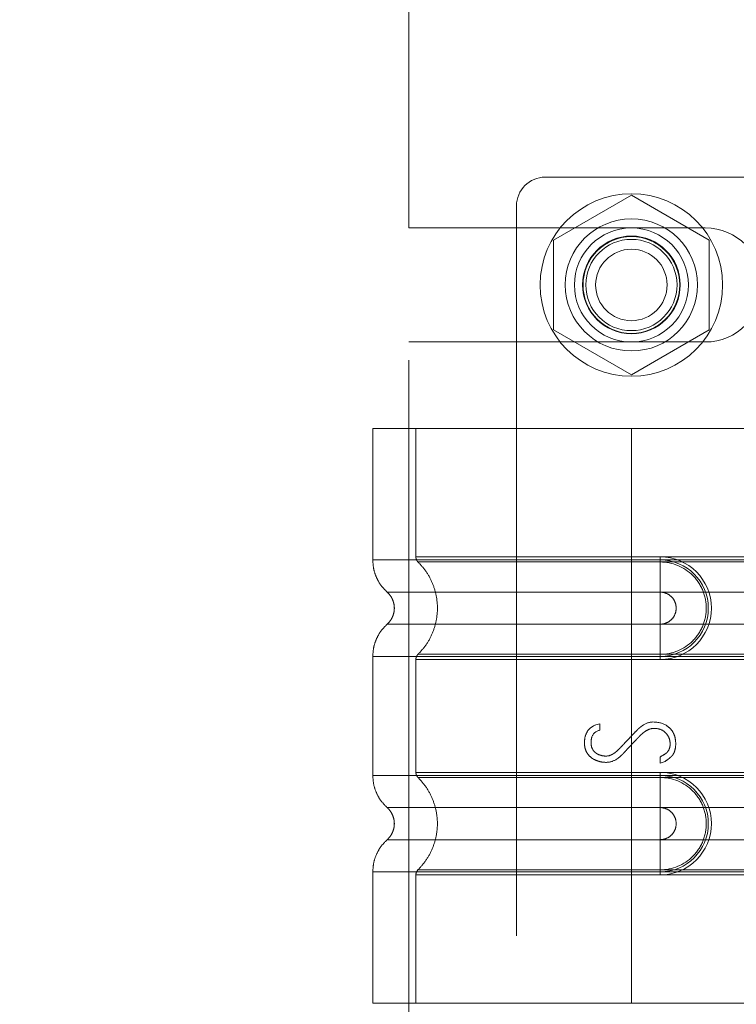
# Model space of a CAD drawing. Header units: inches. Extents: x 0.2 to 10.8, y 0.2 to 8.2.
# Tile 47 of 164: x 1.688 to 1.7862, y 3.33 to 3.4649. Entities that reach past the tile are written whole.
import ezdxf

# ---------------------------------------------------------------- set-up
doc = ezdxf.new("R2010")
doc.units = ezdxf.units.IN
doc.header["$MEASUREMENT"] = 0
doc.linetypes.add('HIDDEN', pattern=[0.075, 0.05, -0.025])
doc.layers.add('DIMENSIONS', color=140, linetype='Continuous')
doc.styles.add('SLDTEXTSTYLE0', font='TXT', dxfattribs={"width": 0.7})
doc.dimstyles.new('SLDDIMSTYLE0', dxfattribs={"dimtxt": 0.084961, "dimasz": 0.13, "dimexe": 0, "dimexo": 0.0625, "dimgap": 0.02124, "dimtad": 0, "dimtih": 1, "dimtoh": 1, "dimlfac": 20, "dimrnd": 1e-09, "dimzin": 12, "dimdsep": 46, "dimtxsty": 'SLDTEXTSTYLE0', "dimsah": 1, "dimcen": 0.09, "dimadec": 0, "dimazin": 3, "dimtfac": 1, "dimtofl": 0, "dimtmove": 0, "dimatfit": 3, "dimfxl": 0, "dimfrac": 2, "dimtolj": 1, "dimtzin": 12, "dimarcsym": 0})
doc.dimstyles.new('SLDDIMSTYLE1', dxfattribs={"dimtxt": 0.084961, "dimasz": 0.13, "dimexe": 0, "dimexo": 0.0625, "dimgap": 0.02124, "dimtad": 0, "dimtih": 1, "dimtoh": 1, "dimlfac": 20, "dimrnd": 1e-09, "dimzin": 12, "dimdsep": 46, "dimtxsty": 'SLDTEXTSTYLE0', "dimsah": 1, "dimcen": 0.09, "dimadec": 0, "dimazin": 3, "dimtfac": 1, "dimtmove": 0, "dimatfit": 0, "dimfxl": 0, "dimfrac": 2, "dimtolj": 1, "dimtzin": 12, "dimarcsym": 0})

# ---------------------------------------------------------------- blocks, each defined once
blk = doc.blocks.new('_D_5')
at = {"layer": 'DIMENSIONS'}
for p, q in [((1.09215, 3.20395), (1.09215, 3.45395)), ((1.72411, 3.20395), (0.96715, 3.20395)), ((1.18603, 3.0817), (0.96715, 3.0817)), ((1.09215, 2.83525), (1.09215, 3.0817)), ((0.5833, 2.83525), (0.55477, 2.83525)), ((0.55477, 2.83525), (0.55477, 2.70022)), ((0.83577, 2.83525), (0.8643, 2.83525)), ((0.8643, 2.83525), (0.8643, 2.70022)), ((0.98894, 2.83525), (1.09215, 2.83525)), ((0.55477, 2.70022), (0.5833, 2.70022)), ((0.8643, 2.70022), (0.83577, 2.70022))]:
    blk.add_line(p, q, dxfattribs=at)
for points in [[(1.09215, 3.20395), (1.11215, 3.33395), (1.07215, 3.33395)], [(1.09215, 3.0817), (1.07215, 2.9517), (1.11215, 2.9517)]]:
    blk.add_solid(points, dxfattribs=at)
at = {"layer": 'DIMENSIONS', "char_height": 0.083333, "attachment_point": 1, "style": 'SLDTEXTSTYLE0'}
for s, insert in [('2.45', (0.5833, 2.9617)), ('62.1', (0.5833, 2.80765))]:
    blk.add_mtext(s, dxfattribs=dict(at, insert=insert))
blk = doc.blocks.new('_D_6')
at = {"layer": 'DIMENSIONS'}
for p, q in [((0.56504, 3.66908), (0.53651, 3.66908)), ((0.53651, 3.66908), (0.53651, 3.53405)), ((0.88819, 3.66908), (0.91672, 3.66908)), ((0.91672, 3.66908), (0.91672, 3.53405)), ((1.04136, 3.66908), (1.09215, 3.66908)), ((1.09215, 3.66908), (1.09215, 3.53505)), ((1.72411, 3.53505), (0.96715, 3.53505)), ((1.09215, 3.20395), (1.09215, 3.53505)), ((0.53651, 3.53405), (0.56504, 3.53405)), ((0.91672, 3.53405), (0.88819, 3.53405)), ((1.72411, 3.20395), (0.96715, 3.20395))]:
    blk.add_line(p, q, dxfattribs=at)
for points in [[(1.09215, 3.53505), (1.07215, 3.40505), (1.11215, 3.40505)], [(1.09215, 3.20395), (1.11215, 3.33395), (1.07215, 3.33395)]]:
    blk.add_solid(points, dxfattribs=at)
at = {"layer": 'DIMENSIONS', "char_height": 0.083333, "attachment_point": 1, "style": 'SLDTEXTSTYLE0'}
for s, insert in [('6.62', (0.60038, 3.79553)), ('168.2', (0.56504, 3.64148))]:
    blk.add_mtext(s, dxfattribs=dict(at, insert=insert))
blk = doc.blocks.new('_D_12')
at = {"layer": 'DIMENSIONS'}
for p, q in [((1.56807, 3.1728), (1.56807, 3.4228)), ((1.67852, 3.1728), (1.44307, 3.1728)), ((1.56807, 2.70977), (1.56807, 3.0817)), ((1.0882, 2.70977), (1.05967, 2.70977)), ((1.05967, 2.70977), (1.05967, 2.57474)), ((1.34067, 2.70977), (1.3692, 2.70977)), ((1.3692, 2.70977), (1.3692, 2.57474)), ((1.49384, 2.70977), (1.56807, 2.70977)), ((1.05967, 2.57474), (1.0882, 2.57474)), ((1.3692, 2.57474), (1.34067, 2.57474))]:
    blk.add_line(p, q, dxfattribs=at)
for points in [[(1.56807, 3.1728), (1.58807, 3.3028), (1.54807, 3.3028)], [(1.56807, 3.0817), (1.54807, 2.9517), (1.58807, 2.9517)]]:
    blk.add_solid(points, dxfattribs=at)
at = {"layer": 'DIMENSIONS', "char_height": 0.083333, "attachment_point": 1, "style": 'SLDTEXTSTYLE0'}
for s, insert in [('1.82', (1.0882, 2.83621)), ('46.3', (1.0882, 2.68216))]:
    blk.add_mtext(s, dxfattribs=dict(at, insert=insert))

msp = doc.modelspace()

# ---------------------------------------------------------------- linework, layer by layer
at = {"color": 7, "linetype": 'HIDDEN', "lineweight": 18}
for p, q in [((1.7413329, 3.4363585), (1.7413329, 3.4857022)), ((1.8013604, 3.44332), (1.7600218, 3.44332)), ((1.7718329, 3.4408436), (1.7611829, 3.4346948)), ((1.7824829, 3.4346948), (1.7718329, 3.4408436)), ((1.7560848, 3.439383), (1.7560848, 3.2996192)), ((1.7413329, 3.4363585), (1.7819579, 3.4363585)), ((1.7611829, 3.4346948), (1.7611829, 3.4223972)), ((1.7824829, 3.4223972), (1.7824829, 3.4346948)), ((1.7611829, 3.4223972), (1.7718329, 3.4162484)), ((1.7718329, 3.4162484), (1.7824829, 3.4223972)), ((1.7413329, 3.3182585), (1.7413329, 3.4207335)), ((1.7413329, 3.4207335), (1.7819579, 3.4207335)), ((1.7718329, 3.4088712), (1.7363998, 3.4088712)), ((1.7363998, 3.4088712), (1.7363998, 3.3908672)), ((1.7423053, 3.4088712), (1.7423053, 3.3912936)), ((1.7718329, 3.4088712), (1.7718329, 3.3908672)), ((1.7902249, 3.4088712), (1.7718329, 3.4088712)), ((1.7718329, 3.4088712), (1.7718329, 3.3908672)), ((1.7718329, 3.4088712), (1.7718329, 3.3912936)), ((1.7718329, 3.4088712), (1.7718329, 3.3912936)), ((1.7718329, 3.3912936), (1.7757699, 3.3912936)), ((1.8446675, 3.3912936), (1.7718329, 3.3912936)), ((1.7718329, 3.3908672), (1.7757699, 3.3908672)), ((1.8446675, 3.3908672), (1.7718329, 3.3908672)), ((1.7718329, 3.3905913), (1.7757699, 3.3905913)), ((1.8446675, 3.3905913), (1.7718329, 3.3905913)), ((1.7757699, 3.3912936), (1.7757699, 3.3905913)), ((1.7757699, 3.3908672), (1.7757699, 3.3864622)), ((1.7718329, 3.3864622), (1.7757699, 3.3864622)), ((1.8446675, 3.3864622), (1.7718329, 3.3864622)), ((1.7757699, 3.3820676), (1.7718329, 3.3820676)), ((1.7718329, 3.3820676), (1.8446675, 3.3820676)), ((1.7757699, 3.3776626), (1.7757699, 3.3820676)), ((1.7363998, 3.3776626), (1.7363998, 3.3613396)), ((1.7423053, 3.3772362), (1.7423053, 3.361766)), ((1.7757699, 3.3779385), (1.7718329, 3.3779385)), ((1.7718329, 3.3779385), (1.8446675, 3.3779385)), ((1.7718329, 3.3776626), (1.7718329, 3.3613396)), ((1.7718329, 3.3776626), (1.7718329, 3.3613396)), ((1.7757699, 3.3776626), (1.7718329, 3.3776626)), ((1.7718329, 3.3776626), (1.8446675, 3.3776626)), ((1.7718329, 3.3772362), (1.7718329, 3.361766)), ((1.7718329, 3.3772362), (1.7718329, 3.361766)), ((1.7757699, 3.3772362), (1.7718329, 3.3772362)), ((1.7718329, 3.3772362), (1.8446675, 3.3772362)), ((1.7757699, 3.3772362), (1.7757699, 3.3779385)), ((1.7669615, 3.368282), (1.7675187, 3.3684261)), ((1.7675187, 3.3684261), (1.7675187, 3.3675325)), ((1.7757624, 3.363036), (1.7757624, 3.3638815)), ((1.7764542, 3.3632666), (1.7757624, 3.363036)), ((1.7718329, 3.361766), (1.7757699, 3.361766)), ((1.8446675, 3.361766), (1.7718329, 3.361766)), ((1.7718329, 3.3613396), (1.7757699, 3.3613396)), ((1.8446675, 3.3613396), (1.7718329, 3.3613396)), ((1.7718329, 3.3610637), (1.7757699, 3.3610637)), ((1.8446675, 3.3610637), (1.7718329, 3.3610637)), ((1.7757699, 3.361766), (1.7757699, 3.3610637)), ((1.7757699, 3.3613396), (1.7757699, 3.3569347)), ((1.7718329, 3.3569347), (1.7757699, 3.3569347)), ((1.8446675, 3.3569347), (1.7718329, 3.3569347)), ((1.7757699, 3.35254), (1.7718329, 3.35254)), ((1.7718329, 3.35254), (1.8446675, 3.35254)), ((1.7757699, 3.3481351), (1.7757699, 3.35254)), ((1.7363998, 3.3481351), (1.7363998, 3.330131)), ((1.7423053, 3.3477087), (1.7423053, 3.330131)), ((1.7757699, 3.348411), (1.7718329, 3.348411)), ((1.7718329, 3.348411), (1.8446675, 3.348411)), ((1.7718329, 3.3481351), (1.7718329, 3.330131)), ((1.7757699, 3.3481351), (1.7718329, 3.3481351)), ((1.7718329, 3.3481351), (1.7718329, 3.330131)), ((1.7718329, 3.3481351), (1.8446675, 3.3481351)), ((1.7718329, 3.3477087), (1.7718329, 3.330131)), ((1.7718329, 3.3477087), (1.7718329, 3.330131)), ((1.7757699, 3.3477087), (1.7718329, 3.3477087)), ((1.7718329, 3.3477087), (1.8446675, 3.3477087)), ((1.7757699, 3.3477087), (1.7757699, 3.348411)), ((1.7718329, 3.330131), (1.7363998, 3.330131)), ((1.7902249, 3.330131), (1.7718329, 3.330131))]:
    msp.add_line(p, q, dxfattribs=at)
for centre, radius in [((1.7718329, 3.428546), 0.0125), ((1.7718329, 3.4285562), 0.0090551), ((1.7718329, 3.428546), 0.0078125), ((1.7718329, 3.4285562), 0.0066929), ((1.7718329, 3.428546), 0.006625), ((1.7718329, 3.428546), 0.00625), ((1.7718329, 3.428546), 0.0048975)]:
    msp.add_circle(centre, radius, dxfattribs=at)
for centre, radius, start, end in [((1.7600218, 3.439383), 0.003937, 90, 180), ((1.7819579, 3.428546), 0.0078125, 270, 90), ((1.7757699, 3.3842649), 0.0070287, 270, 90), ((1.7757699, 3.3842649), 0.0066023, 270, 90), ((1.7757699, 3.3547373), 0.0070287, 270, 90), ((1.7757699, 3.3547373), 0.0066023, 270, 90)]:
    msp.add_arc(centre, radius, start, end, dxfattribs=at)
for points, knots in [([(1.7363997, 3.3908672), (1.7364249, 3.3904548), (1.7364759, 3.3896209), (1.7368851, 3.3884239), (1.7375108, 3.3873249), (1.7381015, 3.3867347), (1.7383936, 3.386443)], [0, 0, 0, 0, 0.24733805, 0.50013361, 0.7528697, 1, 1, 1, 1]), ([(1.7718329, 3.3908672), (1.7695138, 3.3908672), (1.7671947, 3.3908672), (1.7626457, 3.3908672), (1.7604158, 3.3908672), (1.7561307, 3.3908672), (1.7540756, 3.3908672), (1.750219, 3.3908672), (1.7484177, 3.3908672), (1.7451381, 3.3908672), (1.7436598, 3.3908672), (1.7410829, 3.3908672), (1.7399844, 3.3908672), (1.7382095, 3.3908672), (1.7375331, 3.3908672), (1.7366282, 3.3908672), (1.7363998, 3.3908672), (1.7363998, 3.3908672), (1.7366282, 3.3908672), (1.7375331, 3.3908672), (1.7382095, 3.3908672), (1.7399844, 3.3908672), (1.7410829, 3.3908672), (1.7436598, 3.3908672), (1.7451381, 3.3908672), (1.7484177, 3.3908672), (1.750219, 3.3908672), (1.7540756, 3.3908672), (1.7561307, 3.3908672), (1.7604158, 3.3908672), (1.7626457, 3.3908672), (1.7671947, 3.3908672), (1.7695138, 3.3908672), (1.7718329, 3.3908672)], [0, 0, 0, 0, 0.0625, 0.0625, 0.125, 0.125, 0.1875, 0.1875, 0.25, 0.25, 0.3125, 0.3125, 0.375, 0.375, 0.4375, 0.4375, 0.5, 0.5, 0.5625, 0.5625, 0.625, 0.625, 0.6875, 0.6875, 0.75, 0.75, 0.8125, 0.8125, 0.875, 0.875, 0.9375, 0.9375, 1, 1, 1, 1]), ([(1.7718329, 3.3912936), (1.767322, 3.3912936), (1.7595996, 3.3912936), (1.750046, 3.3912936), (1.7438424, 3.3912936), (1.7415366, 3.3912936), (1.7438424, 3.3912936), (1.750046, 3.3912936), (1.7595996, 3.3912936), (1.767322, 3.3912936), (1.7718329, 3.3912936)], [4.71239975, 4.71239975, 4.71239975, 4.71239975, 5.17054869, 5.49779793, 5.89049701, 6.2831961, 6.67589519, 7.06859428, 7.39584352, 7.85399245, 7.85399245, 7.85399245, 7.85399245]), ([(1.7423053, 3.3912981), (1.7423085, 3.3912328), (1.742315, 3.3911007), (1.7423773, 3.3909108), (1.7424692, 3.3907333), (1.7425588, 3.3906362), (1.7426032, 3.3905881)], [0, 0, 0, 0, 0.24752411, 0.50000002, 0.75247592, 1, 1, 1, 1]), ([(1.7425394, 3.3906502), (1.7429445, 3.3902136), (1.7437545, 3.3893404), (1.7445957, 3.387751), (1.7451324, 3.3860462), (1.745317, 3.3842649), (1.7451324, 3.3824835), (1.7445957, 3.3807788), (1.7437545, 3.3791893), (1.7429445, 3.3783162), (1.7425394, 3.3778796)], [0, 0, 0, 0, 0.125085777, 0.250126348, 0.375155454, 0.5, 0.624844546, 0.749873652, 0.874914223, 1, 1, 1, 1]), ([(1.7718329, 3.3905913), (1.7680055, 3.3905913), (1.7641818, 3.3905913), (1.7571108, 3.3905913), (1.7538673, 3.3905913), (1.7484582, 3.3905914), (1.7462896, 3.3905914), (1.7433621, 3.3905914), (1.7426002, 3.3905914), (1.742601, 3.3905915), (1.7433611, 3.3905915), (1.7462903, 3.3905915), (1.7484574, 3.3905915), (1.7538674, 3.3905916), (1.7571105, 3.3905916), (1.7641817, 3.3905916), (1.768005, 3.3905916), (1.7718329, 3.3905916)], [0, 0, 0, 0, 0.125, 0.125, 0.25, 0.25, 0.375, 0.375, 0.5, 0.5, 0.625, 0.625, 0.75, 0.75, 0.875, 0.875, 1, 1, 1, 1]), ([(1.7718329, 3.3908672), (1.7718329, 3.3900385), (1.7718329, 3.3892103), (1.7718329, 3.3876977), (1.7718329, 3.3870141), (1.7718329, 3.3864622)], [0, 0, 0, 0, 0.5, 0.5, 1, 1, 1, 1]), ([(1.7718329, 3.3908672), (1.7718329, 3.3900634), (1.7718329, 3.3883783), (1.7718329, 3.3869952), (1.7718329, 3.3864617)], [0.052118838, 0.052118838, 0.052118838, 0.052118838, 0.500001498, 0.948006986, 0.948006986, 0.948006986, 0.948006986]), ([(1.7718329, 3.3779385), (1.7718329, 3.3795774), (1.7718329, 3.3842649), (1.7718329, 3.3889524), (1.7718329, 3.3905913)], [0.027131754, 0.027131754, 0.027131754, 0.027131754, 0.5, 0.972868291, 0.972868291, 0.972868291, 0.972868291]), ([(1.7757699, 3.3905913), (1.7774328, 3.3906079), (1.7798913, 3.3895582), (1.7817667, 3.3867487), (1.782261, 3.3842649), (1.7817667, 3.3817811), (1.7798913, 3.3789716), (1.7774328, 3.3779219), (1.7757699, 3.3779385)], [6.28318531, 6.28318531, 6.28318531, 6.28318531, 7.06858347, 7.46128255, 7.85398163, 8.24668072, 8.6393798, 9.42477796, 9.42477796, 9.42477796, 9.42477796]), ([(1.7383502, 3.3864814), (1.7384983, 3.3863339), (1.7387947, 3.3860386), (1.7391057, 3.3854877), (1.739306, 3.3848915), (1.7393759, 3.3842649), (1.739306, 3.3836382), (1.7391057, 3.3830421), (1.7387947, 3.3824912), (1.7384983, 3.3821959), (1.7383502, 3.3820483)], [0, 0, 0, 0, 0.12483242, 0.24993914, 0.37510573, 0.5, 0.62489427, 0.75006086, 0.87516758, 1, 1, 1, 1]), ([(1.7718329, 3.3864617), (1.7668706, 3.3864617), (1.7582232, 3.3864617), (1.7473496, 3.3864617), (1.7401569, 3.3864617), (1.7374801, 3.3864617), (1.7401569, 3.3864617), (1.7473496, 3.3864617), (1.7582232, 3.3864617), (1.7668706, 3.3864617), (1.7718329, 3.3864617)], [4.71241411, 4.71241411, 4.71241411, 4.71241411, 5.15721613, 5.48839216, 5.88580339, 6.28321463, 6.68062587, 7.0780371, 7.40921314, 7.85401516, 7.85401516, 7.85401516, 7.85401516]), ([(1.7757699, 3.3864622), (1.7760575, 3.3864622), (1.776345, 3.386405), (1.7768765, 3.3861849), (1.7771202, 3.386022), (1.777527, 3.3856153), (1.7776899, 3.3853715), (1.77791, 3.38484), (1.7779672, 3.3845525), (1.7779672, 3.3839773), (1.77791, 3.3836897), (1.7776899, 3.3831583), (1.777527, 3.3829145), (1.7771202, 3.3825078), (1.7768765, 3.3823449), (1.776345, 3.3821247), (1.7760575, 3.3820676), (1.7757699, 3.3820676)], [0, 0, 0, 0, 0.125, 0.125, 0.25, 0.25, 0.375, 0.375, 0.5, 0.5, 0.625, 0.625, 0.75, 0.75, 0.875, 0.875, 1, 1, 1, 1]), ([(1.7383936, 3.3820868), (1.7381015, 3.381795), (1.7375108, 3.3812049), (1.7368851, 3.3801059), (1.7364759, 3.3789089), (1.7364249, 3.378075), (1.7363997, 3.3776626)], [0, 0, 0, 0, 0.24713031, 0.49986639, 0.75266195, 1, 1, 1, 1]), ([(1.7718329, 3.3820681), (1.7668706, 3.3820681), (1.7582232, 3.3820681), (1.7473496, 3.3820681), (1.7401569, 3.3820681), (1.7374801, 3.3820681), (1.7401569, 3.3820681), (1.7473496, 3.3820681), (1.7582232, 3.3820681), (1.7668706, 3.3820681), (1.7718329, 3.3820681)], [4.71236405, 4.71236405, 4.71236405, 4.71236405, 5.15716608, 5.48834211, 5.88575335, 6.2831646, 6.68057584, 7.07798708, 7.40916311, 7.85396503, 7.85396503, 7.85396503, 7.85396503]), ([(1.7718329, 3.3776626), (1.7718329, 3.3784663), (1.7718329, 3.3801515), (1.7718329, 3.3815346), (1.7718329, 3.3820681)], [0.052118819, 0.052118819, 0.052118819, 0.052118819, 0.500001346, 0.948007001, 0.948007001, 0.948007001, 0.948007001]), ([(1.7718329, 3.3776626), (1.7718329, 3.3784913), (1.7718329, 3.3793195), (1.7718329, 3.380832), (1.7718329, 3.3815156), (1.7718329, 3.3820676)], [0, 0, 0, 0, 0.5, 0.5, 1, 1, 1, 1]), ([(1.7718329, 3.3776626), (1.7695138, 3.3776626), (1.7671947, 3.3776626), (1.7626457, 3.3776626), (1.7604158, 3.3776626), (1.7561307, 3.3776626), (1.7540756, 3.3776626), (1.750219, 3.3776626), (1.7484177, 3.3776626), (1.7451381, 3.3776626), (1.7436598, 3.3776626), (1.7410829, 3.3776626), (1.7399844, 3.3776626), (1.7382095, 3.3776626), (1.7375331, 3.3776626), (1.7366282, 3.3776626), (1.7363998, 3.3776626), (1.7363998, 3.3776626), (1.7366282, 3.3776626), (1.7375331, 3.3776626), (1.7382095, 3.3776626), (1.7399844, 3.3776626), (1.7410829, 3.3776626), (1.7436598, 3.3776626), (1.7451381, 3.3776626), (1.7484177, 3.3776626), (1.750219, 3.3776626), (1.7540756, 3.3776626), (1.7561307, 3.3776626), (1.7604158, 3.3776626), (1.7626457, 3.3776626), (1.7671947, 3.3776626), (1.7695138, 3.3776626), (1.7718329, 3.3776626)], [0, 0, 0, 0, 0.0625, 0.0625, 0.125, 0.125, 0.1875, 0.1875, 0.25, 0.25, 0.3125, 0.3125, 0.375, 0.375, 0.4375, 0.4375, 0.5, 0.5, 0.5625, 0.5625, 0.625, 0.625, 0.6875, 0.6875, 0.75, 0.75, 0.8125, 0.8125, 0.875, 0.875, 0.9375, 0.9375, 1, 1, 1, 1]), ([(1.7718329, 3.3772362), (1.767322, 3.3772362), (1.7595996, 3.3772362), (1.750046, 3.3772362), (1.7438424, 3.3772362), (1.7415366, 3.3772362), (1.7438424, 3.3772362), (1.750046, 3.3772362), (1.7595996, 3.3772362), (1.767322, 3.3772362), (1.7718329, 3.3772362)], [4.71239001, 4.71239001, 4.71239001, 4.71239001, 5.17053895, 5.49778819, 5.89048727, 6.28318636, 6.67588545, 7.06858454, 7.39583378, 7.85398272, 7.85398272, 7.85398272, 7.85398272]), ([(1.7426032, 3.3779417), (1.7425588, 3.3778936), (1.7424692, 3.3777965), (1.7423773, 3.377619), (1.742315, 3.3774291), (1.7423085, 3.377297), (1.7423053, 3.3772316)], [0, 0, 0, 0, 0.24752409, 0.49999999, 0.7524759, 1, 1, 1, 1]), ([(1.7718329, 3.3779381), (1.768005, 3.3779381), (1.7641817, 3.3779382), (1.7571105, 3.3779382), (1.7538674, 3.3779382), (1.7484574, 3.3779382), (1.7462903, 3.3779383), (1.7433611, 3.3779383), (1.742601, 3.3779383), (1.7426002, 3.3779383), (1.7433621, 3.3779384), (1.7462896, 3.3779384), (1.7484582, 3.3779384), (1.7538673, 3.3779384), (1.7571108, 3.3779385), (1.7641818, 3.3779385), (1.7680055, 3.3779385), (1.7718329, 3.3779385)], [0, 0, 0, 0, 0.125, 0.125, 0.25, 0.25, 0.375, 0.375, 0.5, 0.5, 0.625, 0.625, 0.75, 0.75, 0.875, 0.875, 1, 1, 1, 1]), ([(1.7757624, 3.3638815), (1.776062, 3.3640405), (1.7764221, 3.3642599), (1.7766366, 3.3644112), (1.7769283, 3.3647209), (1.7771359, 3.3652007), (1.7771507, 3.3659777), (1.7769708, 3.3666316), (1.7763952, 3.3674052), (1.7756367, 3.3677721), (1.7745883, 3.3678528), (1.7738184, 3.3674558), (1.7733562, 3.3671052), (1.7730695, 3.3668457), (1.7728148, 3.3665828), (1.7726827, 3.3664426), (1.772395, 3.3661394), (1.7720158, 3.3657357), (1.7715457, 3.3652342), (1.771167, 3.3648288), (1.7708816, 3.3645256), (1.7707488, 3.3643825), (1.7704901, 3.3641145), (1.7702123, 3.3638637), (1.7695184, 3.3633292), (1.7684821, 3.363041), (1.7674508, 3.3632242), (1.7667615, 3.3634995), (1.7663522, 3.3637427), (1.7658113, 3.3642731), (1.7655188, 3.3648633), (1.7653808, 3.3655853), (1.7654353, 3.3666455), (1.7658334, 3.3676171), (1.7665245, 3.368112), (1.7669615, 3.368282)], [0, 0, 0, 0, 0.03125, 0.046875, 0.0625, 0.09375, 0.125, 0.15625, 0.1875, 0.25, 0.3125, 0.34375, 0.359375, 0.375, 0.3828125, 0.390625, 0.40625, 0.4375, 0.46875, 0.5, 0.515625, 0.5234375, 0.53125, 0.546875, 0.5625, 0.625, 0.6875, 0.71875, 0.75, 0.78125, 0.8125, 0.84375, 0.875, 0.9375, 1, 1, 1, 1]), ([(1.7675187, 3.3675325), (1.7669575, 3.367439), (1.7664992, 3.3670489), (1.7663172, 3.3662103), (1.7662891, 3.3655097), (1.7664448, 3.3649349), (1.7668911, 3.3644594), (1.7672243, 3.3642425), (1.7676975, 3.3640574), (1.7683789, 3.363953), (1.7690387, 3.3640869), (1.7696515, 3.3645085), (1.770036, 3.3648439), (1.7704258, 3.3652522), (1.7705706, 3.3654103), (1.7709402, 3.3658021), (1.7714081, 3.3662969), (1.7720118, 3.3669207), (1.7724639, 3.3674181), (1.7729714, 3.367903), (1.7736932, 3.3684524), (1.7743034, 3.3686663), (1.774792, 3.3686663)], [0, 0, 0, 0, 0.125, 0.15625, 0.1875, 0.25, 0.28125, 0.3125, 0.375, 0.4375, 0.5, 0.53125, 0.5625, 0.578125, 0.59375, 0.625, 0.6875, 0.75, 0.8125, 0.84375, 0.875, 1, 1, 1, 1]), ([(1.774792, 3.3686663), (1.7755448, 3.3686663), (1.776492, 3.3684165), (1.7774265, 3.3675288), (1.7778252, 3.3666908), (1.7779551, 3.365596), (1.7778109, 3.3647273), (1.7775898, 3.364278), (1.7773999, 3.3640204), (1.7773045, 3.3639262), (1.7770117, 3.3636708), (1.7766636, 3.3634151), (1.7764542, 3.3632666)], [0, 0, 0, 0, 0.25, 0.375, 0.5, 0.625, 0.75, 0.8125, 0.84375, 0.875, 0.9375, 1, 1, 1, 1]), ([(1.7363997, 3.3613396), (1.7364249, 3.3609272), (1.7364759, 3.3600934), (1.7368851, 3.3588964), (1.7375108, 3.3577973), (1.7381015, 3.3572072), (1.7383936, 3.3569154)], [0, 0, 0, 0, 0.24733805, 0.50013361, 0.7528697, 1, 1, 1, 1]), ([(1.7718329, 3.3613396), (1.7695138, 3.3613396), (1.7671947, 3.3613396), (1.7626457, 3.3613396), (1.7604158, 3.3613396), (1.7561307, 3.3613396), (1.7540756, 3.3613396), (1.750219, 3.3613396), (1.7484177, 3.3613396), (1.7451381, 3.3613396), (1.7436598, 3.3613396), (1.7410829, 3.3613396), (1.7399844, 3.3613396), (1.7382095, 3.3613396), (1.7375331, 3.3613396), (1.7366282, 3.3613396), (1.7363998, 3.3613396), (1.7363998, 3.3613396), (1.7366282, 3.3613396), (1.7375331, 3.3613396), (1.7382095, 3.3613396), (1.7399844, 3.3613396), (1.7410829, 3.3613396), (1.7436598, 3.3613396), (1.7451381, 3.3613396), (1.7484177, 3.3613396), (1.750219, 3.3613396), (1.7540756, 3.3613396), (1.7561307, 3.3613396), (1.7604158, 3.3613396), (1.7626457, 3.3613396), (1.7671947, 3.3613396), (1.7695138, 3.3613396), (1.7718329, 3.3613396)], [0, 0, 0, 0, 0.0625, 0.0625, 0.125, 0.125, 0.1875, 0.1875, 0.25, 0.25, 0.3125, 0.3125, 0.375, 0.375, 0.4375, 0.4375, 0.5, 0.5, 0.5625, 0.5625, 0.625, 0.625, 0.6875, 0.6875, 0.75, 0.75, 0.8125, 0.8125, 0.875, 0.875, 0.9375, 0.9375, 1, 1, 1, 1]), ([(1.7718329, 3.361766), (1.767481, 3.361766), (1.7598961, 3.361766), (1.7503351, 3.361766), (1.7439724, 3.361766), (1.7415286, 3.361766), (1.7437525, 3.361766), (1.7499396, 3.361766), (1.7595263, 3.361766), (1.7672949, 3.361766), (1.7718329, 3.361766)], [4.71239469, 4.71239469, 4.71239469, 4.71239469, 5.154448, 5.48366074, 5.87871603, 6.27377131, 6.6688266, 7.06388188, 7.39309462, 7.85399245, 7.85399245, 7.85399245, 7.85399245]), ([(1.7423053, 3.3617706), (1.7423085, 3.3617052), (1.742315, 3.3615732), (1.7423774, 3.3613833), (1.7424692, 3.3612057), (1.7425589, 3.3611086), (1.7426033, 3.3610605)], [0, 0, 0, 0, 0.24752414, 0.50000006, 0.75247595, 1, 1, 1, 1]), ([(1.7425394, 3.3611226), (1.7429419, 3.3606844), (1.7437473, 3.3598075), (1.7445894, 3.3582197), (1.7451303, 3.3565169), (1.745318, 3.3547373), (1.7451303, 3.3529577), (1.7445894, 3.351255), (1.7437473, 3.3496672), (1.7429419, 3.3487903), (1.7425394, 3.348352)], [0, 0, 0, 0, 0.125054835, 0.250208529, 0.375263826, 0.5, 0.624736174, 0.749791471, 0.874945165, 1, 1, 1, 1]), ([(1.7718329, 3.3610637), (1.7706148, 3.3610637), (1.7693199, 3.3610637), (1.7665849, 3.3610637), (1.7651444, 3.3610637), (1.7621509, 3.3610637), (1.7605976, 3.3610637), (1.7574483, 3.3610637), (1.7558522, 3.3610637), (1.7527341, 3.3610637), (1.7512124, 3.3610637), (1.7484038, 3.3610637), (1.7471181, 3.3610637), (1.7449602, 3.3610637), (1.7440899, 3.3610637), (1.7429091, 3.3610637), (1.7426, 3.3610637), (1.7426, 3.3610637), (1.7429091, 3.3610637), (1.7440899, 3.3610637), (1.7449602, 3.3610637), (1.7471181, 3.3610637), (1.7484038, 3.3610637), (1.7512124, 3.3610637), (1.7527341, 3.3610637), (1.7558522, 3.3610637), (1.7574483, 3.3610637), (1.7605976, 3.3610637), (1.7621509, 3.3610637), (1.7651444, 3.3610637), (1.7665849, 3.3610637), (1.7693199, 3.3610637), (1.7706148, 3.3610637), (1.7718329, 3.3610637)], [0, 0, 0, 0, 0.0625, 0.0625, 0.125, 0.125, 0.1875, 0.1875, 0.25, 0.25, 0.3125, 0.3125, 0.375, 0.375, 0.4375, 0.4375, 0.5, 0.5, 0.5625, 0.5625, 0.625, 0.625, 0.6875, 0.6875, 0.75, 0.75, 0.8125, 0.8125, 0.875, 0.875, 0.9375, 0.9375, 1, 1, 1, 1]), ([(1.7718329, 3.3613396), (1.7718329, 3.360511), (1.7718329, 3.3596828), (1.7718329, 3.3581702), (1.7718329, 3.3574866), (1.7718329, 3.3569347)], [0, 0, 0, 0, 0.5, 0.5, 1, 1, 1, 1]), ([(1.7718329, 3.3613396), (1.7718329, 3.3605359), (1.7718329, 3.3588507), (1.7718329, 3.3574677), (1.7718329, 3.3569341)], [0.052118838, 0.052118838, 0.052118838, 0.052118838, 0.500001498, 0.948006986, 0.948006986, 0.948006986, 0.948006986]), ([(1.7757699, 3.3610637), (1.7774328, 3.3610803), (1.7798913, 3.3600306), (1.7817667, 3.3572211), (1.782261, 3.3547373), (1.7817667, 3.3522536), (1.7798913, 3.349444), (1.7774328, 3.3483943), (1.7757699, 3.348411)], [6.28318531, 6.28318531, 6.28318531, 6.28318531, 7.06858347, 7.46128255, 7.85398163, 8.24668072, 8.6393798, 9.42477796, 9.42477796, 9.42477796, 9.42477796]), ([(1.7383502, 3.3569539), (1.7384983, 3.3568064), (1.7387947, 3.356511), (1.7391057, 3.3559601), (1.739306, 3.355364), (1.7393759, 3.3547373), (1.739306, 3.3541107), (1.7391057, 3.3535145), (1.7387947, 3.3529637), (1.7384983, 3.3526683), (1.7383502, 3.3525208)], [0, 0, 0, 0, 0.12483242, 0.24993914, 0.37510573, 0.5, 0.62489427, 0.75006086, 0.87516758, 1, 1, 1, 1]), ([(1.7718329, 3.3569341), (1.7668706, 3.3569341), (1.7582232, 3.3569341), (1.7473496, 3.3569341), (1.7401569, 3.3569341), (1.7374801, 3.3569341), (1.7401569, 3.3569341), (1.7473496, 3.3569341), (1.7582232, 3.3569341), (1.7668706, 3.3569341), (1.7718329, 3.3569341)], [4.71241411, 4.71241411, 4.71241411, 4.71241411, 5.15721613, 5.48839216, 5.88580339, 6.28321463, 6.68062587, 7.0780371, 7.40921314, 7.85401516, 7.85401516, 7.85401516, 7.85401516]), ([(1.7757699, 3.3569347), (1.7760575, 3.3569347), (1.776345, 3.3568775), (1.7768765, 3.3566573), (1.7771202, 3.3564945), (1.777527, 3.3560877), (1.7776899, 3.3558439), (1.77791, 3.3553125), (1.7779672, 3.355025), (1.7779672, 3.3544497), (1.77791, 3.3541622), (1.7776899, 3.3536307), (1.777527, 3.353387), (1.7771202, 3.3529802), (1.7768765, 3.3528173), (1.776345, 3.3525972), (1.7760575, 3.35254), (1.7757699, 3.35254)], [0, 0, 0, 0, 0.125, 0.125, 0.25, 0.25, 0.375, 0.375, 0.5, 0.5, 0.625, 0.625, 0.75, 0.75, 0.875, 0.875, 1, 1, 1, 1]), ([(1.7383936, 3.3525592), (1.7381015, 3.3522675), (1.7375108, 3.3516773), (1.7368851, 3.3505783), (1.7364759, 3.3493813), (1.7364249, 3.3485474), (1.7363997, 3.3481351)], [0, 0, 0, 0, 0.24713031, 0.49986639, 0.75266195, 1, 1, 1, 1]), ([(1.7718329, 3.3525405), (1.7668706, 3.3525405), (1.7582232, 3.3525405), (1.7473496, 3.3525405), (1.7401569, 3.3525405), (1.7374801, 3.3525405), (1.7401569, 3.3525405), (1.7473496, 3.3525405), (1.7582232, 3.3525405), (1.7668706, 3.3525405), (1.7718329, 3.3525405)], [4.71236405, 4.71236405, 4.71236405, 4.71236405, 5.15716608, 5.48834211, 5.88575335, 6.2831646, 6.68057584, 7.07798708, 7.40916311, 7.85396514, 7.85396514, 7.85396514, 7.85396514]), ([(1.7718329, 3.3481351), (1.7718329, 3.3489388), (1.7718329, 3.3506239), (1.7718329, 3.352007), (1.7718329, 3.3525405)], [0.052118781, 0.052118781, 0.052118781, 0.052118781, 0.500001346, 0.948006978, 0.948006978, 0.948006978, 0.948006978]), ([(1.7718329, 3.3481351), (1.7718329, 3.3489637), (1.7718329, 3.3497919), (1.7718329, 3.3513045), (1.7718329, 3.3519881), (1.7718329, 3.35254)], [0, 0, 0, 0, 0.5, 0.5, 1, 1, 1, 1]), ([(1.7718329, 3.3481351), (1.7695138, 3.3481351), (1.7671947, 3.3481351), (1.7626457, 3.3481351), (1.7604158, 3.3481351), (1.7561307, 3.3481351), (1.7540756, 3.3481351), (1.750219, 3.3481351), (1.7484177, 3.3481351), (1.7451381, 3.3481351), (1.7436598, 3.3481351), (1.7410829, 3.3481351), (1.7399844, 3.3481351), (1.7382095, 3.3481351), (1.7375331, 3.3481351), (1.7366282, 3.3481351), (1.7363998, 3.3481351), (1.7363998, 3.3481351), (1.7366282, 3.3481351), (1.7375331, 3.3481351), (1.7382095, 3.3481351), (1.7399844, 3.3481351), (1.7410829, 3.3481351), (1.7436598, 3.3481351), (1.7451381, 3.3481351), (1.7484177, 3.3481351), (1.750219, 3.3481351), (1.7540756, 3.3481351), (1.7561307, 3.3481351), (1.7604158, 3.3481351), (1.7626457, 3.3481351), (1.7671947, 3.3481351), (1.7695138, 3.3481351), (1.7718329, 3.3481351)], [0, 0, 0, 0, 0.0625, 0.0625, 0.125, 0.125, 0.1875, 0.1875, 0.25, 0.25, 0.3125, 0.3125, 0.375, 0.375, 0.4375, 0.4375, 0.5, 0.5, 0.5625, 0.5625, 0.625, 0.625, 0.6875, 0.6875, 0.75, 0.75, 0.8125, 0.8125, 0.875, 0.875, 0.9375, 0.9375, 1, 1, 1, 1]), ([(1.7718329, 3.3477087), (1.7672949, 3.3477087), (1.7595263, 3.3477087), (1.7499396, 3.3477087), (1.7437525, 3.3477087), (1.7415286, 3.3477087), (1.7439724, 3.3477087), (1.7503351, 3.3477087), (1.7598961, 3.3477087), (1.767481, 3.3477087), (1.7718329, 3.3477087)], [4.71239001, 4.71239001, 4.71239001, 4.71239001, 5.17328784, 5.50250058, 5.89755587, 6.29261115, 6.68766644, 7.08272172, 7.41193446, 7.85398778, 7.85398778, 7.85398778, 7.85398778]), ([(1.7426033, 3.3484142), (1.7425589, 3.3483661), (1.7424692, 3.3482689), (1.7423774, 3.3480914), (1.742315, 3.3479015), (1.7423085, 3.3477695), (1.7423053, 3.3477041)], [0, 0, 0, 0, 0.247524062, 0.499999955, 0.752475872, 1, 1, 1, 1]), ([(1.7718329, 3.348411), (1.7706148, 3.348411), (1.7693199, 3.348411), (1.7665849, 3.348411), (1.7651444, 3.348411), (1.7621509, 3.348411), (1.7605976, 3.348411), (1.7574483, 3.348411), (1.7558522, 3.348411), (1.7527341, 3.348411), (1.7512124, 3.348411), (1.7484038, 3.348411), (1.7471181, 3.348411), (1.7449602, 3.348411), (1.7440899, 3.348411), (1.7429091, 3.348411), (1.7426, 3.348411), (1.7426, 3.348411), (1.7429091, 3.348411), (1.7440899, 3.348411), (1.7449602, 3.348411), (1.7471181, 3.348411), (1.7484038, 3.348411), (1.7512124, 3.348411), (1.7527341, 3.348411), (1.7558522, 3.348411), (1.7574483, 3.348411), (1.7605976, 3.348411), (1.7621509, 3.348411), (1.7651444, 3.348411), (1.7665849, 3.348411), (1.7693199, 3.348411), (1.7706148, 3.348411), (1.7718329, 3.348411)], [0, 0, 0, 0, 0.0625, 0.0625, 0.125, 0.125, 0.1875, 0.1875, 0.25, 0.25, 0.3125, 0.3125, 0.375, 0.375, 0.4375, 0.4375, 0.5, 0.5, 0.5625, 0.5625, 0.625, 0.625, 0.6875, 0.6875, 0.75, 0.75, 0.8125, 0.8125, 0.875, 0.875, 0.9375, 0.9375, 1, 1, 1, 1])]:
    msp.add_open_spline(points, degree=3, knots=knots, dxfattribs=at)
for points in [[(1.7718329, 3.3912936), (1.7718329, 3.3910329), (1.7718329, 3.3907739), (1.7718329, 3.3905913)], [(1.7718329, 3.3912936), (1.7718329, 3.391039), (1.7718329, 3.3907671), (1.7718329, 3.3905912)], [(1.7718329, 3.3779385), (1.7718329, 3.379584), (1.7718329, 3.3842649), (1.7718329, 3.3889458), (1.7718329, 3.3905913)], [(1.7757699, 3.3842649), (1.7757699, 3.3854402), (1.7757699, 3.3877858), (1.7757699, 3.3897683), (1.7757699, 3.3905913)], [(1.7718329, 3.3842649), (1.7718329, 3.385089), (1.7718329, 3.385913), (1.7718329, 3.3864622)], [(1.7718329, 3.3842649), (1.7718329, 3.385089), (1.7718329, 3.3859132), (1.7718329, 3.3864618)], [(1.7757699, 3.3842649), (1.7757699, 3.385089), (1.7757699, 3.385913), (1.7757699, 3.3864622)], [(1.7718329, 3.3820676), (1.7718329, 3.3826168), (1.7718329, 3.3834408), (1.7718329, 3.3842649)], [(1.7718329, 3.382068), (1.7718329, 3.3826166), (1.7718329, 3.3834407), (1.7718329, 3.3842649)], [(1.7757699, 3.3820676), (1.7757699, 3.3826168), (1.7757699, 3.3834408), (1.7757699, 3.3842649)], [(1.7757699, 3.3779385), (1.7757699, 3.3787614), (1.7757699, 3.3807439), (1.7757699, 3.3830896), (1.7757699, 3.3842649)], [(1.7718329, 3.3772362), (1.7718329, 3.3774908), (1.7718329, 3.3777626), (1.7718329, 3.3779386)], [(1.7718329, 3.3772362), (1.7718329, 3.3774969), (1.7718329, 3.3777559), (1.7718329, 3.3779385)], [(1.7718329, 3.361766), (1.7718329, 3.3615053), (1.7718329, 3.3612463), (1.7718329, 3.3610637)], [(1.7718329, 3.361766), (1.7718329, 3.3615114), (1.7718329, 3.3612396), (1.7718329, 3.3610637)], [(1.7718329, 3.3610637), (1.7718329, 3.3594182), (1.7718329, 3.3547373), (1.7718329, 3.3500564), (1.7718329, 3.348411)], [(1.7718329, 3.3610637), (1.7718329, 3.3594178), (1.7718329, 3.3547373), (1.7718329, 3.3500569), (1.7718329, 3.348411)], [(1.7757699, 3.3547373), (1.7757699, 3.3559127), (1.7757699, 3.3582583), (1.7757699, 3.3602408), (1.7757699, 3.3610637)], [(1.7718329, 3.3569347), (1.7718329, 3.3563855), (1.7718329, 3.3555614), (1.7718329, 3.3547373)], [(1.7718329, 3.3569343), (1.7718329, 3.3563856), (1.7718329, 3.3555615), (1.7718329, 3.3547373)], [(1.7757699, 3.3547373), (1.7757699, 3.3555614), (1.7757699, 3.3563855), (1.7757699, 3.3569347)], [(1.7718329, 3.3547373), (1.7718329, 3.3539132), (1.7718329, 3.353089), (1.7718329, 3.3525404)], [(1.7718329, 3.3547373), (1.7718329, 3.3539133), (1.7718329, 3.3530892), (1.7718329, 3.35254)], [(1.7757699, 3.35254), (1.7757699, 3.3530892), (1.7757699, 3.3539133), (1.7757699, 3.3547373)], [(1.7757699, 3.348411), (1.7757699, 3.3492339), (1.7757699, 3.3512164), (1.7757699, 3.353562), (1.7757699, 3.3547373)], [(1.7718329, 3.3477086), (1.7718329, 3.3479634), (1.7718329, 3.3482355), (1.7718329, 3.3484114)], [(1.7718329, 3.3477087), (1.7718329, 3.3479693), (1.7718329, 3.3482283), (1.7718329, 3.348411)]]:
    msp.add_open_spline(points, degree=3, dxfattribs=at)

# ---------------------------------------------------------------- dimensions: what is measured, and where the dimension line sits
at = {"layer": 'DIMENSIONS'}
for base, p1, p2, dimstyle, picture, middle in [((1.0921473, 3.535046), (1.7741079, 3.203946), (1.7741079, 3.535046), 'SLDDIMSTYLE0', '_D_6', (1.0921473, 3.669085)), ((1.0921472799, 3.2039459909), (1.2360328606, 3.0816959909), (1.7741078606, 3.2039459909), 'SLDDIMSTYLE1', '_D_5', (1.0921472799, 2.835254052)), ((1.5680691, 3.172796), (1.8168606, 3.081696), (1.7285204, 3.172796), 'SLDDIMSTYLE1', '_D_12', (1.5680691, 2.7097669))]:
    dim = msp.add_linear_dim(base=base, p1=p1, p2=p2, angle=90, dimstyle=dimstyle, dxfattribs=at)
    dim.commit()
    dim.dimension.update_dxf_attribs({"geometry": picture, "text_midpoint": middle, "dimtype": 160})

doc.saveas('drawing.dxf')
